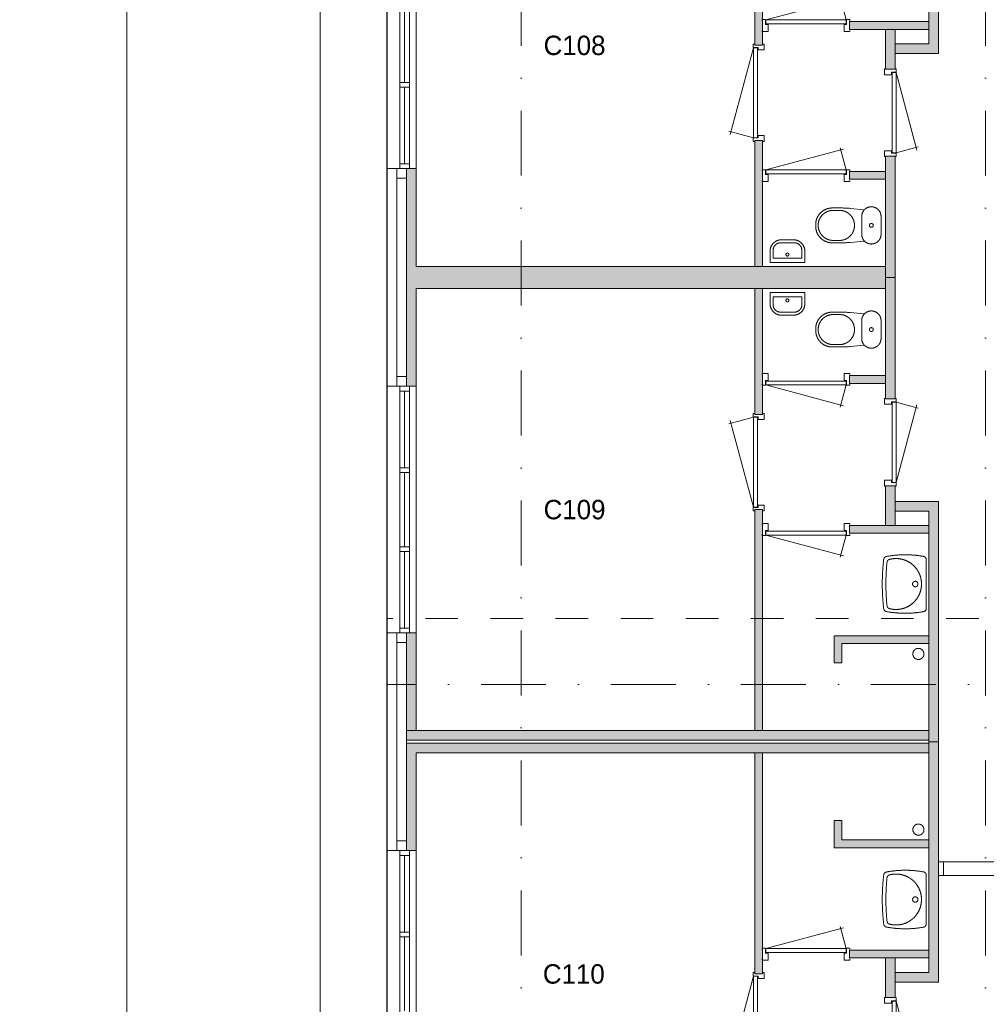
# Model space of a CAD drawing. Header units: millimetres. Extents: x 2152 to 87219, y -6247 to 53124.
# Tile 15 of 19: x 2152 to 12142, y 32826 to 43005. Entities that reach past the tile are written whole.
import ezdxf
from ezdxf.enums import TextEntityAlignment as Align
from ezdxf.xclip import XClip

# ---------------------------------------------------------------- set-up
doc = ezdxf.new("R2010")
doc.units = ezdxf.units.MM
doc.linetypes.add('DGN2', pattern=[672.8, 336.4, -336.4])
doc.linetypes.add('DGN4', pattern=[1343.35376, 671.67688, -335.83844, 0, -335.83844])
for name, color, linetype in [('1', 7, 'Continuous'), ('16', 7, 'Continuous'), ('17', 7, 'Continuous'), ('30', 7, 'Continuous'), ('31', 7, 'Continuous'), ('32', 7, 'Continuous'), ('33', 7, 'Continuous'), ('40', 7, 'Continuous'), ('48', 7, 'Continuous'), ('56', 7, 'Continuous'), ('58', 7, 'Continuous'), ('62', 7, 'Continuous')]:
    doc.layers.add(name, color=color, linetype=linetype)
doc.styles.add('dgn003', font='dgn003.shx')

# ---------------------------------------------------------------- blocks, each defined once
blk = doc.blocks.new('A1')
at = {"layer": '1', "color": 1, "linetype": 'Continuous', "lineweight": 0}
blk.add_line((0, 59400), (0, 0), dxfattribs=at)
blk = doc.blocks.new('AnonymousCell56')
at = {"color": 1, "linetype": 'Continuous', "lineweight": 0}
blk.add_blockref('A1', (-42050, -29700), dxfattribs=at)
blk = doc.blocks.new('50E03_329_E01 - Default')
at = {"color": 1, "linetype": 'Continuous', "lineweight": 0}
blk.add_blockref('AnonymousCell56', (42050, 29700), dxfattribs=at)
blk = doc.blocks.new('830R10127')
at = {"layer": '33', "color": 1, "linetype": 'Continuous', "lineweight": 0}
for p, q in [((108, 867.9999999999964), (322.8200000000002, 66.27999999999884)), ((108, 38), (336.8700000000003, 99.31999999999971))]:
    blk.add_line(p, q, dxfattribs=at)
at = {"layer": '33', "color": 92, "linetype": 'Continuous', "lineweight": 13, "true_color": 0x00e100, "flags": 128}
for points in [[(100, 905.9999999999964), (111, 905.9999999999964), (111, 870.9999999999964), (61, 870.9999999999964), (61, 845.9999999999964), (-11, 845.9999999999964), (-11, 905.9999999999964), (0, 905.9999999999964)], [(100, 0), (111, 0), (111, 35), (61, 35), (61, 60), (-11, 60), (-11, 0), (0, 0)]]:
    blk.add_lwpolyline(points, dxfattribs=at)
at = {"layer": '33', "color": 2, "linetype": 'Continuous', "lineweight": 13, "true_color": 0xf0f000, "flags": 128}
blk.add_lwpolyline([(108, 867.9999999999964), (108, 38), (68, 38), (68, 867.9999999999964), (108, 867.9999999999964)], dxfattribs=at)
blk = doc.blocks.new('930L0943')
at = {"layer": '33', "color": 1, "linetype": 'Continuous', "lineweight": 0}
for p, q in [((-98, -38), (-338.7, -936.3099999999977)), ((-98, -968), (-353.4400000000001, -899.5599999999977))]:
    blk.add_line(p, q, dxfattribs=at)
at = {"layer": '33', "color": 92, "linetype": 'Continuous', "lineweight": 13, "true_color": 0x00e100, "flags": 128}
for points in [[(-90, 0), (-101, 0), (-101, -35), (-51, -35), (-51, -60), (11, -60), (11, 0), (0, 0)], [(-90, -1006), (-101, -1006), (-101, -971), (-51, -971), (-51, -946), (11, -946), (11, -1006), (0, -1006)]]:
    blk.add_lwpolyline(points, dxfattribs=at)
at = {"layer": '33', "color": 2, "linetype": 'Continuous', "lineweight": 13, "true_color": 0xf0f000, "flags": 128}
blk.add_lwpolyline([(-98, -968), (-98, -38), (-58, -38), (-58, -968), (-98, -968)], dxfattribs=at)
blk = doc.blocks.new('WT0142')
at = {"layer": '40', "color": 7, "linetype": 'Continuous', "lineweight": 0}
blk.add_line((-20, 253.1600000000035), (-20, -253.1599999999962), dxfattribs=at)
blk.add_circle((-133.308109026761, -0.0008133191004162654), 28.05539163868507, dxfattribs=at)
for centre, radius, start, end in [((1669.42971148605, -0.0008133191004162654), 2143.737820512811, 173.1424888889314, 186.8575083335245), ((-426.2082318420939, 252.0225138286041), 33, 100.3455083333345, 173.1424916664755), ((1706.82971148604, -0.0008133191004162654), 2143.737820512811, 173.9582416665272, 186.0417583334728), ((-236.498328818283, -765.8138083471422), 1068.36475254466, 79.79830833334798, 100.5513916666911), ((-392.1839101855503, 222.1612063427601), 33, 105.1333388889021, 173.9582416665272), ((-332.1012908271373, -0.0008133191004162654), 263.1431818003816, 254.8666611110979, 105.1333388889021), ((-53.00810902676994, 253.1621165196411), 33, 0, 79.99733333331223), ((-426.2082318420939, -252.0241404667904), 33, 186.8575111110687, 259.6544944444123), ((-236.498328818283, 765.8121817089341), 1068.364752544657, 259.4486083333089, 280.201691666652), ((-392.1839101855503, -222.162832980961), 33, 186.0417583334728, 254.8666611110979), ((-53.00810902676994, -253.1637431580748), 33, 280.0026666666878, 0)]:
    blk.add_arc(centre, radius, start, end, dxfattribs=at)
blk = doc.blocks.new('830R10129')
at = {"layer": '33', "color": 1, "linetype": 'Continuous', "lineweight": 0}
for p, q in [((-868, 108), (-66.2800000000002, 322.8199999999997)), ((-38, 108), (-99.32000000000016, 336.8700000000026))]:
    blk.add_line(p, q, dxfattribs=at)
at = {"layer": '33', "color": 92, "linetype": 'Continuous', "lineweight": 13, "true_color": 0x00e100, "flags": 128}
for points in [[(-906, 100), (-906, 111), (-871, 111), (-871, 61), (-846, 61), (-846, -11), (-906, -11), (-906, 0)], [(0, 100), (0, 111), (-35, 111), (-35, 61), (-60, 61), (-60, -11), (0, -11), (0, 0)]]:
    blk.add_lwpolyline(points, dxfattribs=at)
at = {"layer": '33', "color": 2, "linetype": 'Continuous', "lineweight": 13, "true_color": 0xf0f000, "flags": 128}
blk.add_lwpolyline([(-868, 108), (-38, 108), (-38, 68), (-868, 68), (-868, 108)], dxfattribs=at)
blk = doc.blocks.new('830R10130')
at = {"layer": '33', "color": 1, "linetype": 'Continuous', "lineweight": 0}
for p, q in [((108, -38), (336.8700000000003, -99.32000000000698)), ((108, -868), (322.8200000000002, -66.28000000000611))]:
    blk.add_line(p, q, dxfattribs=at)
at = {"layer": '33', "color": 92, "linetype": 'Continuous', "lineweight": 13, "true_color": 0x00e100, "flags": 128}
for points in [[(100, 0), (111, 0), (111, -35), (61, -35), (61, -60), (-11, -60), (-11, 0), (0, 0)], [(100, -906), (111, -906), (111, -871), (61, -871), (61, -846), (-11, -846), (-11, -906), (0, -906)]]:
    blk.add_lwpolyline(points, dxfattribs=at)
at = {"layer": '33', "color": 2, "linetype": 'Continuous', "lineweight": 13, "true_color": 0xf0f000, "flags": 128}
blk.add_lwpolyline([(108, -868), (108, -38), (68, -38), (68, -868), (108, -868)], dxfattribs=at)
blk = doc.blocks.new('CLOS0243')
at = {"layer": '40', "color": 7, "linetype": 'Continuous', "lineweight": 0}
for p, q in [((-527.79, 155), (-435.8400000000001, 155)), ((-670, -1.069999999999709), (-670, 0.7900000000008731)), ((-220, -92.5), (-220, 92.5)), ((-527.79, -155), (-435.54, -155))]:
    blk.add_line(p, q, dxfattribs=at)
at = {"layer": '40', "color": 7, "linetype": 'Continuous', "lineweight": 0, "flags": 128}
for points in [[(-338.3000000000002, -175.6700000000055), (-191.9000000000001, -162), (-191.8999723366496, -161.9998828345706, 0.6743332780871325), (-19.99946983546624, -92.49939549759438), (-20, -92.5), (-20, 92.5), (-19.99946983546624, 92.50060450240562, 0.6743332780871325), (-191.8999723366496, 162.0010918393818), (-191.9000000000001, 162), (-338.3000000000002, 175.6699999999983), (-338.2957268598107, 175.6677036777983, 0.02328519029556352), (-431.2851220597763, 180.0006045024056), (-431.29, 180), (-525, 180), (-524.9994698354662, 180.0006045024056, 0.414213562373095), (-694.9994698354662, 10.00060450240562), (-695, 10), (-695, -10), (-694.9994698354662, -9.999395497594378, 0.414213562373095), (-524.9994698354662, -179.9993954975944), (-525, -180), (-431.29, -180), (-431.2853820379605, -179.9993954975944, 0.02328532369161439), (-338.3000000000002, -175.6700000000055)], [(-219.9994698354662, 92.50060450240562, -0.19450385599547), (-191.9003631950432, 162.0006874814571)], [(-191.9003631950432, -161.9994784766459, -0.19450385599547), (-219.9994698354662, -92.49939549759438)]]:
    blk.add_lwpolyline(points, format="xyb", dxfattribs=at)
at = {"layer": '40', "color": 7, "linetype": 'Continuous', "lineweight": 0}
blk.add_circle((-119.9994698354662, 0.0006045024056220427), 20, dxfattribs=at)
for centre, start, end in [((-514.4294698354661, 0.0006045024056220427), 94.92590277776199, 265.074097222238), ((-450.009469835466, 0.0006045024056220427), 274.9263499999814, 85.07364722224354)]:
    blk.add_arc(centre, 155.5746026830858, start, end, dxfattribs=at)
blk = doc.blocks.new('FT0143')
at = {"layer": '40', "color": 7, "linetype": 'Continuous', "lineweight": 0}
for p, q in [((180, -20), (-180.0000000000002, -20)), ((148.8899999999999, -64.62999999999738), (-148.8900000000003, -64.62999999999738)), ((-148.8900000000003, -64.62999999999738), (-148.8900000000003, -143.9799999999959)), ((180, -135.0899999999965), (180, -20))]:
    blk.add_line(p, q, dxfattribs=at)
at = {"layer": '40', "color": 7, "linetype": 'Continuous', "lineweight": 0, "flags": 128}
for points in [[(-180.0000000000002, -20), (-180.0000000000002, -135.0899999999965)], [(148.8899999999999, -143.9799999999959), (148.8899999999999, -64.62999999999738)], [(-68.89000000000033, -223.9799999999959), (68.88999999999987, -223.9799999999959)], [(-60, -255.0899999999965), (60, -255.0899999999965)]]:
    blk.add_lwpolyline(points, dxfattribs=at)
for points in [[(-60.00261425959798, -255.089024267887, -0.414213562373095), (-180.002614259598, -135.089024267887)], [(-68.89261425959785, -223.9790242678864, -0.414213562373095), (-148.8926142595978, -143.9790242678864)]]:
    blk.add_lwpolyline(points, format="xyb", dxfattribs=at)
at = {"layer": '40', "color": 7, "linetype": 'Continuous', "lineweight": 0}
blk.add_circle((-0.948890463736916, -101.1360464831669), 15.1404192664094, dxfattribs=at)
for centre, radius in [((59.99738574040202, -135.089024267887), 120), ((68.88738574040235, -143.9790242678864), 80)]:
    blk.add_arc(centre, radius, 270, 0, dxfattribs=at)
blk = doc.blocks.new('830R10131')
at = {"layer": '33', "color": 1, "linetype": 'Continuous', "lineweight": 0}
for p, q in [((-867.9999999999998, -108), (-66.27999999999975, -322.8199999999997)), ((-38, -108), (-99.31999999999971, -336.8700000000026))]:
    blk.add_line(p, q, dxfattribs=at)
at = {"layer": '33', "color": 92, "linetype": 'Continuous', "lineweight": 13, "true_color": 0x00e100, "flags": 128}
for points in [[(-905.9999999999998, -100), (-905.9999999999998, -111), (-870.9999999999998, -111), (-870.9999999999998, -61), (-845.9999999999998, -61), (-845.9999999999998, 11), (-905.9999999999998, 11), (-905.9999999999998, 0)], [(0, -100), (0, -111), (-35, -111), (-35, -61), (-60, -61), (-60, 11), (0, 11), (0, 0)]]:
    blk.add_lwpolyline(points, dxfattribs=at)
at = {"layer": '33', "color": 2, "linetype": 'Continuous', "lineweight": 13, "true_color": 0xf0f000, "flags": 128}
blk.add_lwpolyline([(-867.9999999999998, -108), (-38, -108), (-38, -68), (-867.9999999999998, -68), (-867.9999999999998, -108)], dxfattribs=at)
blk = doc.blocks.new('930L0944')
at = {"layer": '33', "color": 1, "linetype": 'Continuous', "lineweight": 0}
for p, q in [((-98, 968), (-353.4400000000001, 899.5599999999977)), ((-98, 38), (-338.7, 936.3099999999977))]:
    blk.add_line(p, q, dxfattribs=at)
at = {"layer": '33', "color": 92, "linetype": 'Continuous', "lineweight": 13, "true_color": 0x00e100, "flags": 128}
for points in [[(-90, 1006), (-101, 1006), (-101, 971), (-51, 971), (-51, 946), (11, 946), (11, 1006), (0, 1006)], [(-90, 0), (-101, 0), (-101, 35), (-51, 35), (-51, 60), (11, 60), (11, 0), (0, 0)]]:
    blk.add_lwpolyline(points, dxfattribs=at)
at = {"layer": '33', "color": 2, "linetype": 'Continuous', "lineweight": 13, "true_color": 0xf0f000, "flags": 128}
blk.add_lwpolyline([(-98, 968), (-98, 38), (-58, 38), (-58, 968), (-98, 968)], dxfattribs=at)
blk = doc.blocks.new('WT0143')
at = {"layer": '40', "color": 7, "linetype": 'Continuous', "lineweight": 0}
blk.add_line((-20, -253.1599999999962), (-20, 253.1600000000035), dxfattribs=at)
at = {"layer": '40', "color": 7, "linetype": 'Continuous', "lineweight": 0, "flags": 128}
for points in [[(-458.9721493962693, -255.9627811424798, -0.0599146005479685), (-458.9721618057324, 255.9643045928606)], [(-458.9721550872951, 255.9643604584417, -0.3287686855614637), (-432.1344900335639, 284.4876501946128)], [(-425.0006074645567, -225.6345879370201, -0.05277319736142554), (-425.0006074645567, 225.6362145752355)], [(-432.1344899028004, 284.4876502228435, -0.09080072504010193), (-47.27618902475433, 285.662129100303)], [(-425.0006099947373, 225.6361906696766, -0.30967078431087), (-400.7990963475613, 254.01842224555)], [(-400.7990938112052, 254.0184229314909, -1.30637000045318), (-400.7990938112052, -254.0167962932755)], [(-47.27620661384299, 285.6621322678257, -0.3639570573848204), (-20.00810902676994, 253.1637431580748)], [(-432.134491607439, -284.4860232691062, -0.3287686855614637), (-458.9721552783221, -255.962732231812)], [(-47.27618902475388, -285.6605024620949, -0.09080072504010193), (-432.1344899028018, -284.4860235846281)], [(-400.7990963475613, -254.0167956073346, -0.30967078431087), (-425.0006099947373, -225.6345640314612)], [(-20.00810902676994, -253.1621165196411, -0.3639570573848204), (-47.27620661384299, -285.660505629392)]]:
    blk.add_lwpolyline(points, format="xyb", dxfattribs=at)
at = {"layer": '40', "color": 7, "linetype": 'Continuous', "lineweight": 0}
blk.add_circle((-133.308109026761, 0.000813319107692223), 28.05539163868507, dxfattribs=at)
blk = doc.blocks.new('830R10132')
at = {"layer": '33', "color": 1, "linetype": 'Continuous', "lineweight": 0}
for p, q in [((-868, -108), (-66.2800000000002, -322.8199999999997)), ((-38, -108), (-99.32000000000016, -336.8699999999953))]:
    blk.add_line(p, q, dxfattribs=at)
at = {"layer": '33', "color": 92, "linetype": 'Continuous', "lineweight": 13, "true_color": 0x00e100, "flags": 128}
for points in [[(-906, -100), (-906, -111), (-871, -111), (-871, -61), (-846, -61), (-846, 11), (-906, 11), (-906, 0)], [(0, -100), (0, -111), (-35, -111), (-35, -61), (-60, -61), (-60, 11), (0, 11), (0, 0)]]:
    blk.add_lwpolyline(points, dxfattribs=at)
at = {"layer": '33', "color": 2, "linetype": 'Continuous', "lineweight": 13, "true_color": 0xf0f000, "flags": 128}
blk.add_lwpolyline([(-868, -108), (-38, -108), (-38, -68), (-868, -68), (-868, -108)], dxfattribs=at)
blk = doc.blocks.new('830R10133')
at = {"layer": '33', "color": 1, "linetype": 'Continuous', "lineweight": 0}
for p, q in [((108, 868), (322.8200000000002, 66.27999999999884)), ((108, 38), (336.8700000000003, 99.31999999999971))]:
    blk.add_line(p, q, dxfattribs=at)
at = {"layer": '33', "color": 92, "linetype": 'Continuous', "lineweight": 13, "true_color": 0x00e100, "flags": 128}
for points in [[(100, 906), (111, 906), (111, 871), (61, 871), (61, 846), (-11, 846), (-11, 906), (0, 906)], [(100, 0), (111, 0), (111, 35), (61, 35), (61, 60), (-11, 60), (-11, 0), (0, 0)]]:
    blk.add_lwpolyline(points, dxfattribs=at)
at = {"layer": '33', "color": 2, "linetype": 'Continuous', "lineweight": 13, "true_color": 0xf0f000, "flags": 128}
blk.add_lwpolyline([(108, 868), (108, 38), (68, 38), (68, 868), (108, 868)], dxfattribs=at)
blk = doc.blocks.new('CLOS0244')
at = {"layer": '40', "color": 7, "linetype": 'Continuous', "lineweight": 0}
for p, q in [((-527.79, 155), (-435.54, 155)), ((-670, 1.069999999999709), (-670, -0.7900000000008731)), ((-220, 92.5), (-220, -92.5)), ((-527.79, -155), (-435.8400000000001, -155))]:
    blk.add_line(p, q, dxfattribs=at)
at = {"layer": '40', "color": 7, "linetype": 'Continuous', "lineweight": 0, "flags": 128}
for points in [[(-338.3000000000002, 175.6699999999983), (-191.9000000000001, 162), (-191.8999723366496, 161.9998828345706, -0.6743332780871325), (-19.99946983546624, 92.49939549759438), (-20, 92.5), (-20, -92.5), (-19.99946983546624, -92.50060450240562, -0.6743332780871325), (-191.8999723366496, -162.0010918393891), (-191.9000000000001, -162), (-338.3000000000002, -175.6699999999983), (-338.2957268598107, -175.6677036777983, -0.02328519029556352), (-431.2851220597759, -180.0006045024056), (-431.29, -180), (-525, -180), (-524.9994698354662, -180.0006045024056, -0.414213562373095), (-694.9994698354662, -10.00060450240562), (-695, -10), (-695, 10), (-694.9994698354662, 9.999395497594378, -0.414213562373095), (-524.9994698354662, 179.9993954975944), (-525, 180), (-431.29, 180), (-431.2853820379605, 179.9993954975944, -0.02328532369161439), (-338.3000000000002, 175.6699999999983)], [(-527.7882488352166, -155.0006045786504, -0.9175214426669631), (-527.7882488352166, 154.9993955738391)], [(-436.6494809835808, 154.9992912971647, -0.9175142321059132), (-436.6494734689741, -155.000499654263)]]:
    blk.add_lwpolyline(points, format="xyb", dxfattribs=at)
at = {"layer": '40', "color": 7, "linetype": 'Continuous', "lineweight": 0}
blk.add_circle((-119.9994698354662, -0.0006045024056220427), 20, dxfattribs=at)
for centre, start, end in [((-119.9994698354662, 92.49939549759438), 135.9727166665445, 180), ((-119.9994698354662, -92.50060450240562), 180, 224.0272833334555)]:
    blk.add_arc(centre, 99.99999999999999, start, end, dxfattribs=at)
blk = doc.blocks.new('FT0144')
at = {"layer": '40', "color": 7, "linetype": 'Continuous', "lineweight": 0}
for p, q in [((-148.8900000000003, 64.63000000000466), (-148.8900000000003, 143.9800000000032)), ((180, 135.0900000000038), (180, 20)), ((180, 20), (-180.0000000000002, 20)), ((148.8899999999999, 64.63000000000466), (-148.8900000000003, 64.63000000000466))]:
    blk.add_line(p, q, dxfattribs=at)
at = {"layer": '40', "color": 7, "linetype": 'Continuous', "lineweight": 0, "flags": 128}
for points in [[(-68.89000000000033, 223.9800000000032), (68.88999999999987, 223.9800000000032)], [(-60, 255.0900000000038), (60, 255.0900000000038)], [(-180.0000000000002, 20), (-180.0000000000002, 135.0900000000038)], [(148.8899999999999, 143.9800000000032), (148.8899999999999, 64.63000000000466)]]:
    blk.add_lwpolyline(points, dxfattribs=at)
for points in [[(59.99738574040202, 255.0890242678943, -0.414213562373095), (179.997385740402, 135.0890242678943)], [(68.88738574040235, 223.9790242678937, -0.414213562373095), (148.8873857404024, 143.9790242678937)]]:
    blk.add_lwpolyline(points, format="xyb", dxfattribs=at)
at = {"layer": '40', "color": 7, "linetype": 'Continuous', "lineweight": 0}
blk.add_circle((-0.948890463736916, 101.1360464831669), 15.1404192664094, dxfattribs=at)
for centre, radius in [((-60.00261425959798, 135.0890242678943), 120), ((-68.89261425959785, 143.9790242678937), 80)]:
    blk.add_arc(centre, radius, 90, 180, dxfattribs=at)
blk = doc.blocks.new('830R10134')
at = {"layer": '33', "color": 1, "linetype": 'Continuous', "lineweight": 0}
for p, q in [((-867.9999999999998, 108), (-66.27999999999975, 322.8199999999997)), ((-38, 108), (-99.31999999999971, 336.8700000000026))]:
    blk.add_line(p, q, dxfattribs=at)
at = {"layer": '33', "color": 92, "linetype": 'Continuous', "lineweight": 13, "true_color": 0x00e100, "flags": 128}
for points in [[(-905.9999999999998, 100), (-905.9999999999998, 111), (-870.9999999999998, 111), (-870.9999999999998, 61), (-845.9999999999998, 61), (-845.9999999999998, -11), (-905.9999999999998, -11), (-905.9999999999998, 0)], [(0, 100), (0, 111), (-35, 111), (-35, 61), (-60, 61), (-60, -11), (0, -11), (0, 0)]]:
    blk.add_lwpolyline(points, dxfattribs=at)
at = {"layer": '33', "color": 2, "linetype": 'Continuous', "lineweight": 13, "true_color": 0xf0f000, "flags": 128}
blk.add_lwpolyline([(-867.9999999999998, 108), (-38, 108), (-38, 68), (-867.9999999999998, 68), (-867.9999999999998, 108)], dxfattribs=at)
blk = doc.blocks.new('930L0945')
at = {"layer": '33', "color": 1, "linetype": 'Continuous', "lineweight": 0}
for p, q in [((-98, -38), (-338.7, -936.3099999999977)), ((-98, -968), (-353.4400000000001, -899.5599999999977))]:
    blk.add_line(p, q, dxfattribs=at)
at = {"layer": '33', "color": 92, "linetype": 'Continuous', "lineweight": 13, "true_color": 0x00e100, "flags": 128}
for points in [[(-90, 0), (-101, 0), (-101, -35), (-51, -35), (-51, -60), (11, -60), (11, 0), (0, 0)], [(-90, -1006), (-101, -1006), (-101, -971), (-51, -971), (-51, -946), (11, -946), (11, -1006), (0, -1006)]]:
    blk.add_lwpolyline(points, dxfattribs=at)
at = {"layer": '33', "color": 2, "linetype": 'Continuous', "lineweight": 13, "true_color": 0xf0f000, "flags": 128}
blk.add_lwpolyline([(-98, -968), (-98, -38), (-58, -38), (-58, -968), (-98, -968)], dxfattribs=at)
blk = doc.blocks.new('830R10135')
at = {"layer": '33', "color": 1, "linetype": 'Continuous', "lineweight": 0}
for p, q in [((-868, 108), (-66.2800000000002, 322.8199999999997)), ((-38, 108), (-99.32000000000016, 336.8700000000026))]:
    blk.add_line(p, q, dxfattribs=at)
at = {"layer": '33', "color": 92, "linetype": 'Continuous', "lineweight": 13, "true_color": 0x00e100, "flags": 128}
for points in [[(-906, 100), (-906, 111), (-871, 111), (-871, 61), (-846, 61), (-846, -11), (-906, -11), (-906, 0)], [(0, 100), (0, 111), (-35, 111), (-35, 61), (-60, 61), (-60, -11), (0, -11), (0, 0)]]:
    blk.add_lwpolyline(points, dxfattribs=at)
at = {"layer": '33', "color": 2, "linetype": 'Continuous', "lineweight": 13, "true_color": 0xf0f000, "flags": 128}
blk.add_lwpolyline([(-868, 108), (-38, 108), (-38, 68), (-868, 68), (-868, 108)], dxfattribs=at)
blk = doc.blocks.new('50E03_329_B01 - Default')
at = {"layer": '62'}
for color, points in [(7, [(3764.76, 45699.49), (3664.76, 45699.49), (3664.76, 43314.49), (3314.76, 43314.49), (3314.76, 43214.49), (3764.76, 43214.49)]), (9, [(1944.76, 45584.49), (1944.76, 43299.49), (1864.76, 43299.49), (1864.76, 45584.49)]), (9, [(2844.76, 43544.49), (2844.76, 43464.49), (3664.76, 43464.49), (3664.76, 43544.49)]), (7, [(3214.76, 43464.49), (3214.76, 43054.49), (3314.76, 43054.49), (3314.76, 43464.49)]), (9, [(1944.76, 42314.49), (1944.76, 41014.49), (1864.76, 41014.49), (1864.76, 42314.49)]), (7, [(3214.76, 42154.49), (3214.76, 40899.49), (3314.76, 40899.49), (3314.76, 42154.49)]), (7, [(-1835.24, 42024.49), (-1835.24, 39774.49), (-1935.24, 39774.49), (-1935.24, 42024.49)]), (9, [(-1735.24, 42024.49), (-1635.24, 42024.49), (-1635.24, 41014.49), (3214.76, 41014.49), (3214.76, 40784.49), (-1635.24, 40784.49), (-1635.24, 39774.49), (-1735.24, 39774.49)]), (9, [(2844.76, 41994.49), (2844.76, 41914.49), (3214.76, 41914.49), (3214.76, 41994.49)]), (7, [(3214.76, 39644.49), (3214.76, 40899.49), (3314.76, 40899.49), (3314.76, 39644.49)]), (9, [(1944.76, 39484.49), (1944.76, 40784.49), (1864.76, 40784.49), (1864.76, 39484.49)]), (9, [(2844.76, 39804.49), (2844.76, 39884.49), (3214.76, 39884.49), (3214.76, 39804.49)]), (7, [(3214.76, 38334.49), (3214.76, 38744.49), (3314.76, 38744.49), (3314.76, 38334.49)]), (7, [(3764.76, 36099.49), (3664.76, 36099.49), (3664.76, 38484.49), (3314.76, 38484.49), (3314.76, 38584.49), (3764.76, 38584.49)]), (9, [(1944.76, 36214.49), (1944.76, 38499.49), (1864.76, 38499.49), (1864.76, 36214.49)]), (9, [(2844.76, 38254.49), (2844.76, 38334.49), (3664.76, 38334.49), (3664.76, 38254.49)]), (7, [(-1835.24, 37224.49), (-1835.24, 34974.49), (-1935.24, 34974.49), (-1935.24, 37224.49)]), (9, [(-1735.24, 37224.49), (-1635.24, 37224.49), (-1635.24, 36214.49), (3664.76, 36214.49), (3664.76, 36114.49), (-1735.24, 36114.49)]), (9, [(2764.76, 36914.49), (2684.76, 36914.49), (2684.76, 37194.49), (3664.76, 37194.49), (3664.76, 37114.49), (2764.76, 37114.49)]), (9, [(-1735.24, 34974.49), (-1635.24, 34974.49), (-1635.24, 35984.49), (3664.76, 35984.49), (3664.76, 36084.49), (-1735.24, 36084.49)]), (7, [(3764.76, 36099.49), (3664.76, 36099.49), (3664.76, 33714.49), (3314.76, 33714.49), (3314.76, 33614.49), (3764.76, 33614.49)]), (9, [(1944.76, 35984.49), (1944.76, 33699.49), (1864.76, 33699.49), (1864.76, 35984.49)]), (9, [(2764.76, 35284.49), (2684.76, 35284.49), (2684.76, 35004.49), (3664.76, 35004.49), (3664.76, 35084.49), (2764.76, 35084.49)]), (9, [(2844.76, 33944.49), (2844.76, 33864.49), (3664.76, 33864.49), (3664.76, 33944.49)]), (7, [(3214.76, 33864.49), (3214.76, 33454.49), (3314.76, 33454.49), (3314.76, 33864.49)])]:
    blk.add_hatch(color=color, dxfattribs=at).paths.add_polyline_path(points)
at = {"layer": '16', "color": 92, "linetype": 'Continuous', "lineweight": 0, "true_color": 0x00e100, "flags": 128}
for points in [[(3764.76, 45699.49), (3764.76, 43214.49), (3314.76, 43214.49), (3314.76, 43314.49), (3664.76, 43314.49), (3664.76, 45699.49), (3764.76, 45699.49)], [(1944.76, 43299.49), (1944.76, 45584.49), (1864.76, 45584.49), (1864.76, 43299.49), (1944.76, 43299.49)], [(3664.76, 43544.49), (3664.76, 43464.49), (2844.76, 43464.49), (2844.76, 43544.49), (3664.76, 43544.49)], [(3314.76, 43464.49), (3314.76, 43054.49), (3214.76, 43054.49), (3214.76, 43464.49), (3314.76, 43464.49)], [(1944.76, 41014.49), (1944.76, 42314.49), (1864.76, 42314.49), (1864.76, 41014.49), (1944.76, 41014.49)], [(3314.76, 42154.49), (3314.76, 40899.49), (3214.76, 40899.49), (3214.76, 42154.49), (3314.76, 42154.49)], [(-1635.24, 40784.49), (-1635.24, 39774.49), (-1935.24, 39774.49), (-1935.24, 42024.49), (-1635.24, 42024.49), (-1635.24, 41014.49)], [(3214.76, 41994.49), (3214.76, 41914.49), (2844.76, 41914.49), (2844.76, 41994.49), (3214.76, 41994.49)], [(-1735.24, 40914.49), (-1735.24, 39874.49), (-1835.24, 39874.49), (-1835.24, 41924.49), (-1735.24, 41924.49), (-1735.24, 40914.49)], [(3314.76, 39644.49), (3314.76, 40899.49), (3214.76, 40899.49), (3214.76, 39644.49), (3314.76, 39644.49)], [(1944.76, 40784.49), (1944.76, 39484.49), (1864.76, 39484.49), (1864.76, 40784.49), (1944.76, 40784.49)], [(3214.76, 39804.49), (3214.76, 39884.49), (2844.76, 39884.49), (2844.76, 39804.49), (3214.76, 39804.49)], [(3314.76, 38334.49), (3314.76, 38744.49), (3214.76, 38744.49), (3214.76, 38334.49), (3314.76, 38334.49)], [(3764.76, 36099.49), (3764.76, 38584.49), (3314.76, 38584.49), (3314.76, 38484.49), (3664.76, 38484.49), (3664.76, 36099.49), (3764.76, 36099.49)], [(1944.76, 38499.49), (1944.76, 36214.49), (1864.76, 36214.49), (1864.76, 38499.49), (1944.76, 38499.49)], [(3664.76, 38254.49), (3664.76, 38334.49), (2844.76, 38334.49), (2844.76, 38254.49), (3664.76, 38254.49)], [(-1635.24, 35984.49), (-1635.24, 34974.49), (-1935.24, 34974.49), (-1935.24, 37224.49), (-1635.24, 37224.49), (-1635.24, 36214.49)], [(3664.76, 37114.49), (2764.76, 37114.49), (2764.76, 36914.49), (2684.76, 36914.49), (2684.76, 37194.49), (3664.76, 37194.49), (3664.76, 37114.49)], [(-1735.24, 36114.49), (-1735.24, 35074.49), (-1835.24, 35074.49), (-1835.24, 37124.49), (-1735.24, 37124.49), (-1735.24, 36114.49)], [(-1735.24, 36084.49), (-1735.24, 35074.49), (-1835.24, 35074.49), (-1835.24, 37124.49), (-1735.24, 37124.49), (-1735.24, 36114.49)], [(3764.76, 36099.49), (3764.76, 33614.49), (3314.76, 33614.49), (3314.76, 33714.49), (3664.76, 33714.49), (3664.76, 36099.49), (3764.76, 36099.49)], [(1944.76, 33699.49), (1944.76, 35984.49), (1864.76, 35984.49), (1864.76, 33699.49), (1944.76, 33699.49)], [(3664.76, 35084.49), (2764.76, 35084.49), (2764.76, 35284.49), (2684.76, 35284.49), (2684.76, 35004.49), (3664.76, 35004.49), (3664.76, 35084.49)], [(3664.76, 33944.49), (3664.76, 33864.49), (2844.76, 33864.49), (2844.76, 33944.49), (3664.76, 33944.49)], [(3314.76, 33864.49), (3314.76, 33454.49), (3214.76, 33454.49), (3214.76, 33864.49), (3314.76, 33864.49)]]:
    blk.add_lwpolyline(points, dxfattribs=at)
at = {"layer": '17', "color": 92, "linetype": 'Continuous', "lineweight": 0, "true_color": 0x00e100}
for p, q in [((-1635.24, 41014.49), (3214.76, 41014.49)), ((-1635.24, 40784.49), (3214.76, 40784.49))]:
    blk.add_line(p, q, dxfattribs=at)
at = {"layer": '17', "color": 92, "linetype": 'Continuous', "lineweight": 0, "true_color": 0x00e100, "flags": 128}
for points in [[(-1635.24, 36114.49), (3664.76, 36114.49), (3664.76, 36214.49), (-1735.24, 36214.49)], [(-1635.24, 35984.49), (3664.76, 35984.49), (3664.76, 36084.49), (-1735.24, 36084.49)]]:
    blk.add_lwpolyline(points, dxfattribs=at)
at = {"layer": '30', "color": 3, "linetype": 'Continuous', "lineweight": 0}
for p, q in [((-1635.24, 44574.49), (-1635.24, 42024.49)), ((-1735.24, 39874.49), (-1835.24, 39874.49)), ((-1635.24, 37224.49), (-1635.24, 39774.49)), ((-1735.24, 35074.49), (-1835.24, 35074.49)), ((-1635.24, 34974.49), (-1635.24, 32424.49))]:
    blk.add_line(p, q, dxfattribs=at)
at = {"layer": '31', "color": 3, "linetype": 'Continuous', "lineweight": 0}
for p, q in [((3764.76, 34856.99), (5364.76, 34856.99)), ((3764.76, 34716.99), (5364.76, 34716.99))]:
    blk.add_line(p, q, dxfattribs=at)
at = {"layer": '32', "color": 3, "linetype": 'Continuous', "lineweight": 0}
for p, q in [((-1805.24, 42074.49), (-1805.24, 44524.49)), ((-1705.24, 44524.49), (-1705.24, 42024.49)), ((-1755.24, 43682.82), (-1755.24, 42916.15)), ((-1755.24, 42866.15), (-1755.24, 42074.49)), ((-1805.24, 39724.49), (-1805.24, 37274.49)), ((-1755.24, 38932.83), (-1755.24, 39724.49)), ((-1705.24, 37274.49), (-1705.24, 39774.49)), ((-1755.24, 38116.16), (-1755.24, 38882.83)), ((-1755.24, 37274.49), (-1755.24, 38066.16)), ((-1805.24, 37274.49), (-1705.24, 37274.49)), ((-1805.24, 32474.49), (-1805.24, 34924.49)), ((-1805.24, 34924.49), (-1705.24, 34924.49)), ((-1755.24, 34924.49), (-1755.24, 34132.82)), ((-1705.24, 34924.49), (-1705.24, 32424.49)), ((-1755.24, 34082.82), (-1755.24, 33316.15))]:
    blk.add_line(p, q, dxfattribs=at)
at = {"layer": '32', "color": 3, "linetype": 'Continuous', "lineweight": 0, "flags": 128}
for points in [[(-1705.24, 42916.15), (-1705.24, 42866.15), (-1805.24, 42866.15), (-1805.24, 42916.15), (-1705.24, 42916.15)], [(-1705.24, 42074.49), (-1705.24, 42024.49), (-1805.24, 42024.49), (-1805.24, 42074.49), (-1705.24, 42074.49)], [(-1705.24, 39724.49), (-1705.24, 39774.49), (-1805.24, 39774.49), (-1805.24, 39724.49), (-1705.24, 39724.49)], [(-1705.24, 38882.83), (-1705.24, 38932.83), (-1805.24, 38932.83), (-1805.24, 38882.83), (-1705.24, 38882.83)], [(-1705.24, 38066.16), (-1705.24, 38116.16), (-1805.24, 38116.16), (-1805.24, 38066.16), (-1705.24, 38066.16)], [(-1705.24, 37224.49), (-1705.24, 37274.49), (-1805.24, 37274.49), (-1805.24, 37224.49), (-1705.24, 37224.49)], [(-1705.24, 34974.49), (-1705.24, 34924.49), (-1805.24, 34924.49), (-1805.24, 34974.49), (-1705.24, 34974.49)], [(3764.76, 34856.99), (3814.76, 34856.99), (3814.76, 34717.99), (3764.76, 34717.99), (3764.76, 34856.99)], [(-1705.24, 34132.82), (-1705.24, 34082.82), (-1805.24, 34082.82), (-1805.24, 34132.82), (-1705.24, 34132.82)]]:
    blk.add_lwpolyline(points, dxfattribs=at)
at = {"layer": '40', "color": 3, "linetype": 'Continuous', "lineweight": 0}
for centre in [(3556.1602211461, 37007.72956732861), (3556.1602211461, 35191.25043267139)]:
    blk.add_circle(centre, 57.45999999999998, dxfattribs=at)
at = {"layer": '56', "color": 3, "linetype": 'DGN4', "lineweight": 0}
for p, q in [((-550.24, 55989.76), (-550.24, 547.85)), ((4249.76, 55989.76), (4249.76, 547.85)), ((52180.43, 36692.77), (-3616.95, 36692.77))]:
    blk.add_line(p, q, dxfattribs=at)
at = {"layer": '58', "color": 3, "linetype": 'DGN2', "lineweight": 0}
blk.add_line((10907.37, 37372.92), (-2390.39, 37372.92), dxfattribs=at)
at = {"layer": '62', "color": 7, "linetype": 'Continuous', "lineweight": 0, "flags": 128}
for points in [[(3764.76, 45699.49), (3664.76, 45699.49), (3664.76, 43314.49), (3314.76, 43314.49), (3314.76, 43214.49), (3764.76, 43214.49), (3764.76, 45699.49)], [(3214.76, 43464.49), (3214.76, 43054.49), (3314.76, 43054.49), (3314.76, 43464.49), (3214.76, 43464.49)], [(3214.76, 42154.49), (3214.76, 40899.49), (3314.76, 40899.49), (3314.76, 42154.49), (3214.76, 42154.49)], [(-1835.24, 42024.49), (-1835.24, 39774.49), (-1935.24, 39774.49), (-1935.24, 42024.49), (-1835.24, 42024.49)], [(3214.76, 39644.49), (3214.76, 40899.49), (3314.76, 40899.49), (3314.76, 39644.49), (3214.76, 39644.49)], [(3214.76, 38334.49), (3214.76, 38744.49), (3314.76, 38744.49), (3314.76, 38334.49), (3214.76, 38334.49)], [(3764.76, 36099.49), (3664.76, 36099.49), (3664.76, 38484.49), (3314.76, 38484.49), (3314.76, 38584.49), (3764.76, 38584.49), (3764.76, 36099.49)], [(-1835.24, 37224.49), (-1835.24, 34974.49), (-1935.24, 34974.49), (-1935.24, 37224.49), (-1835.24, 37224.49)], [(3764.76, 36099.49), (3664.76, 36099.49), (3664.76, 33714.49), (3314.76, 33714.49), (3314.76, 33614.49), (3764.76, 33614.49), (3764.76, 36099.49)], [(3214.76, 33864.49), (3214.76, 33454.49), (3314.76, 33454.49), (3314.76, 33864.49), (3214.76, 33864.49)]]:
    blk.add_lwpolyline(points, dxfattribs=at)
at = {"layer": '62', "color": 9, "linetype": 'Continuous', "lineweight": 0, "flags": 128}
for points in [[(1944.76, 45584.49), (1944.76, 43299.49), (1864.76, 43299.49), (1864.76, 45584.49), (1944.76, 45584.49)], [(2844.76, 43544.49), (2844.76, 43464.49), (3664.76, 43464.49), (3664.76, 43544.49), (2844.76, 43544.49)], [(1944.76, 42314.49), (1944.76, 41014.49), (1864.76, 41014.49), (1864.76, 42314.49), (1944.76, 42314.49)], [(-1735.24, 42024.49), (-1635.24, 42024.49), (-1635.24, 41014.49), (3214.76, 41014.49), (3214.76, 40784.49), (-1635.24, 40784.49), (-1635.24, 39774.49), (-1735.24, 39774.49), (-1735.24, 42024.49)], [(2844.76, 41994.49), (2844.76, 41914.49), (3214.76, 41914.49), (3214.76, 41994.49), (2844.76, 41994.49)], [(1944.76, 39484.49), (1944.76, 40784.49), (1864.76, 40784.49), (1864.76, 39484.49), (1944.76, 39484.49)], [(2844.76, 39804.49), (2844.76, 39884.49), (3214.76, 39884.49), (3214.76, 39804.49), (2844.76, 39804.49)], [(1944.76, 36214.49), (1944.76, 38499.49), (1864.76, 38499.49), (1864.76, 36214.49), (1944.76, 36214.49)], [(2844.76, 38254.49), (2844.76, 38334.49), (3664.76, 38334.49), (3664.76, 38254.49), (2844.76, 38254.49)], [(-1735.24, 37224.49), (-1635.24, 37224.49), (-1635.24, 36214.49), (3664.76, 36214.49), (3664.76, 36114.49), (-1735.24, 36114.49), (-1735.24, 37224.49)], [(2764.76, 36914.49), (2684.76, 36914.49), (2684.76, 37194.49), (3664.76, 37194.49), (3664.76, 37114.49), (2764.76, 37114.49), (2764.76, 36914.49)], [(-1735.24, 34974.49), (-1635.24, 34974.49), (-1635.24, 35984.49), (3664.76, 35984.49), (3664.76, 36084.49), (-1735.24, 36084.49), (-1735.24, 34974.49)], [(1944.76, 35984.49), (1944.76, 33699.49), (1864.76, 33699.49), (1864.76, 35984.49), (1944.76, 35984.49)], [(2764.76, 35284.49), (2684.76, 35284.49), (2684.76, 35004.49), (3664.76, 35004.49), (3664.76, 35084.49), (2764.76, 35084.49), (2764.76, 35284.49)], [(2844.76, 33944.49), (2844.76, 33864.49), (3664.76, 33864.49), (3664.76, 33944.49), (2844.76, 33944.49)]]:
    blk.add_lwpolyline(points, dxfattribs=at)
at = {"color": 7, "linetype": 'Continuous', "lineweight": 0}
for name, p in [('830R10135', (2847.84, 43454.31)), ('930L0945', (1950.73, 43312.72)), ('830R10133', (3216.66, 42149.78)), ('830R10134', (2847.85, 41902.89)), ('CLOS0244', (3189.86, 41438)), ('FT0144', (2202.72, 41034.92)), ('FT0143', (2202.72, 40764.06)), ('CLOS0243', (3189.86, 40360.98)), ('830R10131', (2847.85, 39896.09)), ('830R10130', (3216.66, 39649.2)), ('930L0944', (1950.73, 38486.26)), ('830R10132', (2847.84, 38344.67)), ('WT0143', (3656.9, 37730.35)), ('WT0142', (3656.9, 34468.63)), ('830R10129', (2847.84, 33854.31)), ('930L0943', (1950.73, 33712.72)), ('830R10127', (3216.66, 32549.78))]:
    blk.add_blockref(name, p, dxfattribs=at)
at = {"layer": '48', "color": 7, "linetype": 'Continuous', "lineweight": 0, "style": 'dgn003'}
for s, p in [('C108', (2.209959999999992, 43299.14999)), ('C109', (2.209959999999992, 38499.80999)), ('C110', (-5.730040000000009, 33699.14999))]:
    blk.add_text(s, height=199.99998, dxfattribs=at).set_placement(p, align=Align.MIDDLE_CENTER)
blk = doc.blocks.new('A3')
at = {"layer": '1', "color": 1, "linetype": 'Continuous', "lineweight": 0}
blk.add_line((0, 59371.44), (0, 0), dxfattribs=at)
at = {"layer": '1', "color": 5, "linetype": 'Continuous', "lineweight": 0, "flags": 128}
blk.add_lwpolyline([(1999.05, 1999.030000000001), (81960.56999999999, 1999.030000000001), (81960.56999999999, 57372.39), (1999.05, 57372.39), (1999.05, 1999.030000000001)], dxfattribs=at)
blk = doc.blocks.new('AnonymousCell54')
at = {"color": 1, "linetype": 'Continuous', "lineweight": 0}
blk.add_blockref('A3', (-41979.8, -29685.71), dxfattribs=at)

msp = doc.modelspace()

# ---------------------------------------------------------------- block references
at = {"color": 1, "linetype": 'Continuous', "lineweight": 0}
msp.add_blockref('AnonymousCell54', (45239.49, 23438.53), dxfattribs=at)
ref = msp.add_blockref('50E03_329_B01 - Default', (7884.5, -559.5900000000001))
XClip(ref).set_block_clipping_path([(-1935.239999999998, 50684.490000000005), (11186.599999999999, 50684.490000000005), (11186.599999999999, 37315.509999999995), (35980.07, 37315.509999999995), (35980.07, 18471.77), (38538.42, 18471.77), (38538.42, 4684.490000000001), (-1935.239999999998, 4684.490000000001)])
ref = msp.add_blockref('50E03_329_E01 - Default', (2151.540000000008, -3619.8))
XClip(ref).set_block_clipping_path([(0, 0), (1, 1)])

doc.saveas('drawing.dxf')
